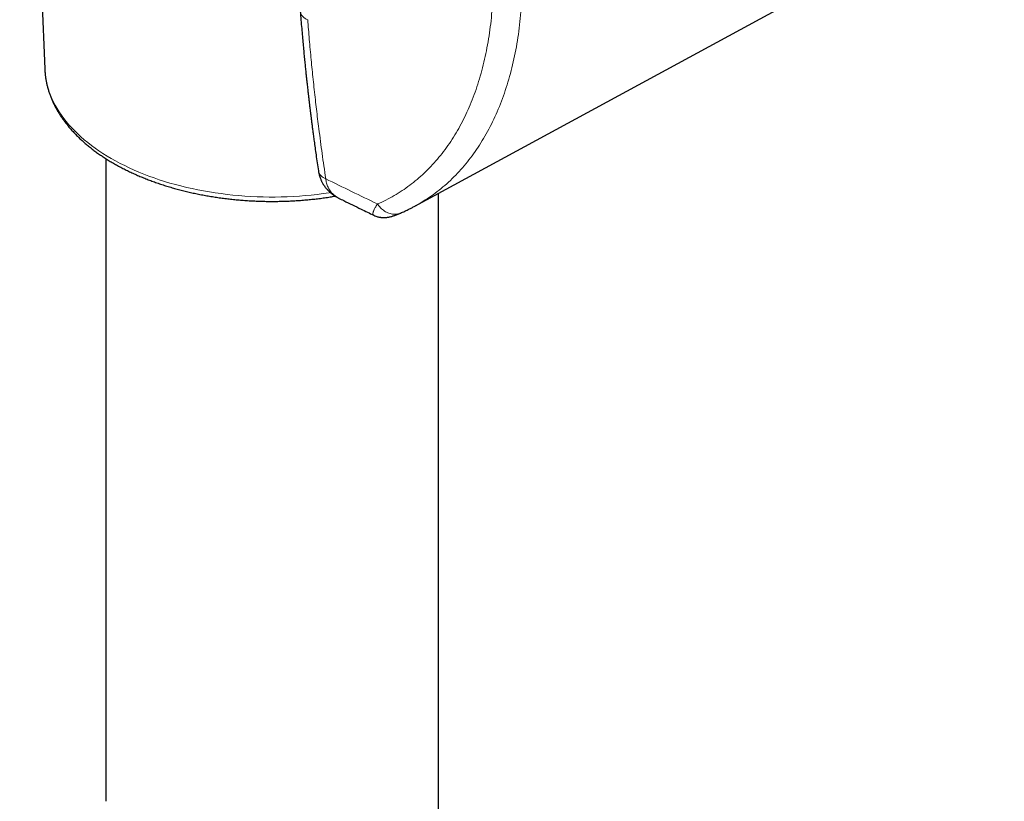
# Model space of a CAD drawing. Header units: millimetres. Extents: x 8 to 961, y 12 to 932.
# Tile 58 of 187: x 902 to 946, y 101 to 137. Entities that reach past the tile are written whole.
import ezdxf

# ---------------------------------------------------------------- set-up
doc = ezdxf.new("R2010")
doc.units = ezdxf.units.MM

msp = doc.modelspace()

# ---------------------------------------------------------------- linework, layer by layer
at = {"color": 7, "linetype": 'Continuous', "lineweight": 30}
for p, q in [((901.865, 160.879), (902.996, 134.442)), ((919.694, 128.257), (946.278, 142.689)), ((902.996, 134.448), (902.996, 134.442)), ((905.752, 130.398), (905.752, 101.409)), ((920.752, 95.842), (920.752, 128.831)), ((916.24, 128.624), (916.25, 128.619)), ((916.25, 128.619), (916.246, 128.621)), ((919.041, 127.94), (919.044, 127.942)), ((919.69, 128.258), (919.693, 128.259))]:
    msp.add_line(p, q, dxfattribs=at)
at = {"color": 8, "linetype": 'Continuous', "lineweight": 0, "flags": 128}
msp.add_lwpolyline([(902.996, 134.442), (903.001, 134.352), (903.016, 134.195), (903.037, 134.038), (903.066, 133.881), (903.103, 133.725), (903.146, 133.569), (903.197, 133.414), (903.254, 133.26), (903.319, 133.107), (903.391, 132.954), (903.47, 132.803), (903.556, 132.654), (903.648, 132.505), (903.748, 132.359), (903.854, 132.213), (903.967, 132.07), (904.086, 131.928), (904.212, 131.788), (904.345, 131.65), (904.483, 131.514), (904.628, 131.381), (904.779, 131.249), (904.936, 131.12), (905.099, 130.994), (905.268, 130.87), (905.442, 130.748), (905.622, 130.629), (905.807, 130.514), (905.998, 130.401), (906.193, 130.291), (906.394, 130.184), (906.6, 130.08), (906.81, 129.979), (907.025, 129.882), (907.244, 129.788), (907.468, 129.697), (907.695, 129.61), (907.927, 129.526), (908.162, 129.446), (908.401, 129.37), (908.643, 129.297), (908.889, 129.228), (909.138, 129.163), (909.389, 129.102), (909.644, 129.044), (909.901, 128.991), (910.16, 128.941), (910.422, 128.896), (910.685, 128.854), (910.95, 128.817), (911.217, 128.784), (911.486, 128.754), (911.756, 128.729), (912.026, 128.708), (912.298, 128.692), (912.57, 128.679), (912.843, 128.671), (913.116, 128.666), (913.389, 128.666), (913.662, 128.671), (913.935, 128.679), (914.207, 128.692), (914.479, 128.708), (914.749, 128.729), (915.019, 128.754), (915.288, 128.784), (915.555, 128.817), (915.82, 128.854), (915.88, 128.863)], dxfattribs=at)
at = {"color": 8, "linetype": 'Continuous', "lineweight": 0}
for centre, radius, start, end in [((915.002, 137.131), 0.489, 190.508, 252.7293), ((915.815, 129.961), 0.493, 193.9333, 252.8191), ((991.392, 281.925), 170.207, 243.58402, 244.45872)]:
    msp.add_arc(centre, radius, start, end, dxfattribs=at)
for points, knots in [([(919.693, 128.259), (919.755, 128.293), (919.947, 128.394), (920.254, 128.589), (920.614, 128.841), (920.96, 129.117), (921.293, 129.413), (921.611, 129.731), (921.914, 130.069), (922.202, 130.428), (922.475, 130.807), (922.732, 131.205), (922.973, 131.622), (923.198, 132.058), (923.406, 132.512), (923.597, 132.983), (923.772, 133.471), (923.929, 133.975), (924.068, 134.495), (924.19, 135.03), (924.294, 135.58), (924.381, 136.143), (924.449, 136.72), (924.5, 137.309), (924.532, 137.91), (924.546, 138.521), (924.542, 139.143), (924.52, 139.775), (924.479, 140.416), (924.421, 141.064), (924.344, 141.72), (924.25, 142.383), (924.137, 143.051), (924.007, 143.724), (923.86, 144.402), (923.695, 145.082), (923.513, 145.766), (923.314, 146.45), (923.098, 147.136), (922.866, 147.822), (922.618, 148.508), (922.354, 149.191), (922.074, 149.873), (921.779, 150.551), (921.469, 151.225), (921.144, 151.895), (920.806, 152.559), (920.454, 153.217), (920.209, 153.65), (920.086, 153.866)], [0, 0, 0, 0, 0.010449, 0.031961, 0.053473, 0.074985, 0.096497, 0.118009, 0.139521, 0.161033, 0.182545, 0.204057, 0.225568, 0.24708, 0.268592, 0.290104, 0.311616, 0.333128, 0.35464, 0.376152, 0.397664, 0.419176, 0.440688, 0.4622, 0.483712, 0.505224, 0.526736, 0.548248, 0.56976, 0.591272, 0.612784, 0.634296, 0.655808, 0.67732, 0.698832, 0.720344, 0.741856, 0.763368, 0.78488, 0.806392, 0.827904, 0.849416, 0.870928, 0.89244, 0.913952, 0.935464, 0.956976, 0.978488, 1, 1, 1, 1]), ([(915.67, 129.49), (915.641, 129.682), (915.586, 130.061), (915.507, 130.622), (915.432, 131.181), (915.364, 131.702), (915.304, 132.187), (915.251, 132.623), (915.2, 133.063), (915.151, 133.51), (915.102, 133.964), (915.056, 134.411), (915.012, 134.861), (914.97, 135.315), (914.929, 135.772), (914.892, 136.221), (914.869, 136.517), (914.857, 136.664)], [0, 0, 0, 0, 0.081196, 0.160022, 0.23649, 0.316616, 0.378985, 0.43988, 0.499312, 0.562948, 0.626531, 0.688616, 0.749231, 0.813892, 0.87727, 0.939287, 1, 1, 1, 1]), ([(916.246, 128.621), (916.239, 128.624), (916.217, 128.635), (916.18, 128.657), (916.135, 128.684), (916.093, 128.714), (916.053, 128.745), (915.999, 128.792), (915.935, 128.858), (915.869, 128.942), (915.815, 129.027), (915.771, 129.113), (915.734, 129.202), (915.705, 129.295), (915.683, 129.391), (915.674, 129.457), (915.67, 129.49)], [0, 0, 0, 0, 0.019963, 0.070956, 0.121104, 0.170409, 0.218872, 0.266494, 0.375412, 0.479706, 0.569321, 0.657741, 0.744991, 0.831098, 0.916091, 1, 1, 1, 1]), ([(918.006, 128.352), (917.986, 128.323), (917.949, 128.268), (917.906, 128.196), (917.872, 128.136), (917.847, 128.087), (917.831, 128.05), (917.821, 128.023), (917.813, 128.002), (917.807, 127.983), (917.803, 127.965), (917.8, 127.948), (917.798, 127.933), (917.797, 127.911), (917.799, 127.886), (917.809, 127.866), (917.82, 127.854), (917.828, 127.847), (917.834, 127.844), (917.837, 127.843)], [0, 0, 0, 0, 0.107752, 0.205395, 0.292929, 0.370357, 0.437682, 0.47835, 0.518247, 0.557376, 0.595738, 0.633334, 0.670166, 0.706236, 0.801495, 0.891048, 0.934566, 0.977439, 1, 1, 1, 1]), ([(918.006, 128.352), (918.027, 128.322), (918.069, 128.26), (918.144, 128.176), (918.228, 128.098), (918.319, 128.03), (918.417, 127.973), (918.52, 127.929), (918.624, 127.9), (918.728, 127.885), (918.829, 127.885), (918.925, 127.9), (918.996, 127.919), (919.033, 127.936), (919.041, 127.94)], [0, 0, 0, 0, 0.0822774, 0.1675125, 0.2552713, 0.345023, 0.4361544, 0.5279919, 0.6198296, 0.710962, 0.8007153, 0.8884762, 0.9737139, 1, 1, 1, 1])]:
    msp.add_open_spline(points, degree=3, knots=knots, dxfattribs=at)
msp.add_open_spline([(918.955, 153.213), (919.072, 153.005), (919.308, 152.59), (919.646, 151.958), (919.971, 151.321), (920.282, 150.678), (920.58, 150.031), (920.863, 149.38), (921.131, 148.725), (921.385, 148.069), (921.623, 147.411), (921.846, 146.753), (922.053, 146.095), (922.244, 145.437), (922.419, 144.781), (922.577, 144.128), (922.719, 143.478), (922.844, 142.832), (922.951, 142.19), (923.042, 141.554), (923.115, 140.925), (923.172, 140.302), (923.21, 139.687), (923.232, 139.081), (923.236, 138.484), (923.222, 137.897), (923.191, 137.32), (923.143, 136.754), (923.077, 136.201), (922.994, 135.66), (922.894, 135.133), (922.777, 134.619), (922.643, 134.12), (922.492, 133.636), (922.325, 133.167), (922.142, 132.715), (921.942, 132.28), (921.726, 131.862), (921.495, 131.461), (921.248, 131.079), (920.986, 130.715), (920.709, 130.371), (920.418, 130.046), (920.113, 129.741), (919.794, 129.457), (919.462, 129.193), (919.117, 128.949), (918.759, 128.728), (918.39, 128.526), (918.134, 128.41), (918.006, 128.352)], degree=3, dxfattribs=at)
at = {"color": 7, "linetype": 'Continuous', "lineweight": 30}
for points, knots in [([(914.522, 137.041), (914.532, 136.908), (914.552, 136.649), (914.584, 136.271), (914.614, 135.914), (914.645, 135.578), (914.674, 135.266), (914.702, 134.976), (914.729, 134.709), (914.754, 134.462), (914.777, 134.241), (914.798, 134.046), (914.816, 133.875), (914.833, 133.72), (914.849, 133.583), (914.862, 133.467), (914.873, 133.372), (914.881, 133.296), (914.889, 133.231), (914.895, 133.178), (914.9, 133.137), (914.903, 133.107), (914.906, 133.084), (914.908, 133.063), (914.911, 133.04), (914.914, 133.013), (914.918, 132.978), (914.925, 132.927), (914.933, 132.856), (914.944, 132.763), (914.958, 132.652), (914.973, 132.521), (914.991, 132.376), (915.011, 132.216), (915.033, 132.043), (915.058, 131.853), (915.085, 131.647), (915.114, 131.424), (915.148, 131.169), (915.188, 130.88), (915.234, 130.554), (915.283, 130.206), (915.319, 129.966), (915.337, 129.842)], [0, 0, 0, 0, 0.055004, 0.107106, 0.156305, 0.202599, 0.245986, 0.285767, 0.322742, 0.356909, 0.388266, 0.414334, 0.438079, 0.459499, 0.478594, 0.495364, 0.507562, 0.518144, 0.52711, 0.53446, 0.540194, 0.544311, 0.547063, 0.549908, 0.553081, 0.556584, 0.561216, 0.567691, 0.577894, 0.590753, 0.606267, 0.624437, 0.645264, 0.667101, 0.691255, 0.717726, 0.746516, 0.777626, 0.811058, 0.853443, 0.899059, 0.94791, 1, 1, 1, 1]), ([(902.996, 134.448), (902.996, 134.44), (902.998, 134.38), (903.007, 134.268), (903.024, 134.112), (903.047, 133.956), (903.078, 133.8), (903.114, 133.645), (903.158, 133.491), (903.208, 133.337), (903.264, 133.184), (903.326, 133.032), (903.396, 132.881), (903.471, 132.731), (903.553, 132.582), (903.641, 132.434), (903.736, 132.288), (903.837, 132.143), (903.944, 132), (904.057, 131.858), (904.176, 131.719), (904.301, 131.581), (904.432, 131.445), (904.569, 131.311), (904.712, 131.18), (904.86, 131.051), (905.013, 130.924), (905.172, 130.8), (905.336, 130.678), (905.505, 130.56), (905.679, 130.443), (905.858, 130.33), (906.042, 130.219), (906.23, 130.112), (906.423, 130.007), (906.62, 129.906), (906.821, 129.807), (907.026, 129.712), (907.235, 129.62), (907.448, 129.531), (907.664, 129.445), (907.884, 129.363), (908.108, 129.284), (908.334, 129.209), (908.564, 129.137), (908.796, 129.069), (909.032, 129.004), (909.27, 128.943), (909.51, 128.885), (909.753, 128.831), (909.997, 128.781), (910.244, 128.734), (910.493, 128.691), (910.744, 128.652), (910.996, 128.616), (911.249, 128.584), (911.504, 128.556), (911.76, 128.532), (912.016, 128.512), (912.274, 128.496), (912.532, 128.483), (912.79, 128.474), (913.049, 128.469), (913.308, 128.468), (913.567, 128.471), (913.826, 128.477), (914.084, 128.488), (914.342, 128.502), (914.599, 128.52), (914.855, 128.542), (915.11, 128.568), (915.365, 128.597), (915.617, 128.631), (915.861, 128.667), (916.02, 128.693), (916.095, 128.706)], [0, 0, 0, 0, 0.002056, 0.01541, 0.02877, 0.04214, 0.055527, 0.068937, 0.082373, 0.095841, 0.109343, 0.122882, 0.136461, 0.15008, 0.16374, 0.17744, 0.191179, 0.204957, 0.21877, 0.232617, 0.246494, 0.260398, 0.274328, 0.288278, 0.302247, 0.316232, 0.33023, 0.344238, 0.358255, 0.372278, 0.386305, 0.400334, 0.414365, 0.428396, 0.442425, 0.456453, 0.470478, 0.484499, 0.498517, 0.512532, 0.526542, 0.540547, 0.554549, 0.568546, 0.582539, 0.596527, 0.610512, 0.624492, 0.638469, 0.652442, 0.666411, 0.680378, 0.694341, 0.708301, 0.722259, 0.736215, 0.750169, 0.76412, 0.778071, 0.79202, 0.805967, 0.819915, 0.833861, 0.847808, 0.861754, 0.875701, 0.889648, 0.903596, 0.917545, 0.931495, 0.945446, 0.9594, 0.973355, 0.987313, 1, 1, 1, 1]), ([(915.337, 129.842), (915.344, 129.801), (915.357, 129.724), (915.385, 129.621), (915.413, 129.537), (915.439, 129.47), (915.463, 129.417), (915.486, 129.369), (915.511, 129.32), (915.543, 129.264), (915.583, 129.199), (915.629, 129.134), (915.678, 129.07), (915.725, 129.015), (915.77, 128.968), (915.809, 128.929), (915.846, 128.893), (915.889, 128.856), (915.936, 128.817), (915.982, 128.782), (916.028, 128.749), (916.084, 128.712), (916.143, 128.675), (916.186, 128.653), (916.204, 128.644)], [0, 0, 0, 0, 0.080884, 0.150202, 0.207768, 0.253601, 0.290432, 0.321162, 0.357251, 0.397498, 0.446776, 0.506722, 0.55317, 0.603899, 0.647825, 0.681373, 0.711551, 0.749062, 0.792112, 0.830673, 0.863472, 0.904332, 0.961435, 1, 1, 1, 1]), ([(916.25, 128.619), (916.328, 128.58), (916.664, 128.414), (917.193, 128.155), (917.645, 127.936), (917.837, 127.843)], [0, 0, 0, 0, 0.149501, 0.638746, 1, 1, 1, 1]), ([(917.836, 127.843), (917.866, 127.83), (917.922, 127.805), (918.001, 127.78), (918.064, 127.764), (918.115, 127.755), (918.159, 127.748), (918.203, 127.744), (918.255, 127.741), (918.312, 127.74), (918.37, 127.743), (918.426, 127.748), (918.483, 127.756), (918.547, 127.769), (918.613, 127.784), (918.674, 127.801), (918.725, 127.817), (918.764, 127.83), (918.792, 127.84), (918.813, 127.848), (918.838, 127.857), (918.872, 127.87), (918.917, 127.887), (918.974, 127.91), (919.018, 127.929), (919.042, 127.939)], [0, 0, 0, 0, 0.061344, 0.112804, 0.153329, 0.182234, 0.209717, 0.239117, 0.270412, 0.314382, 0.353931, 0.393796, 0.445064, 0.501413, 0.562809, 0.62031, 0.673787, 0.719029, 0.740214, 0.759031, 0.785385, 0.822708, 0.870955, 0.930071, 1, 1, 1, 1]), ([(919.045, 127.941), (919.075, 127.954), (919.176, 127.997), (919.343, 128.076), (919.529, 128.168), (919.645, 128.23), (919.694, 128.256)], [0, 0, 0, 0, 0.137122, 0.453382, 0.769768, 1, 1, 1, 1])]:
    msp.add_open_spline(points, degree=3, knots=knots, dxfattribs=at)

doc.saveas('drawing.dxf')
